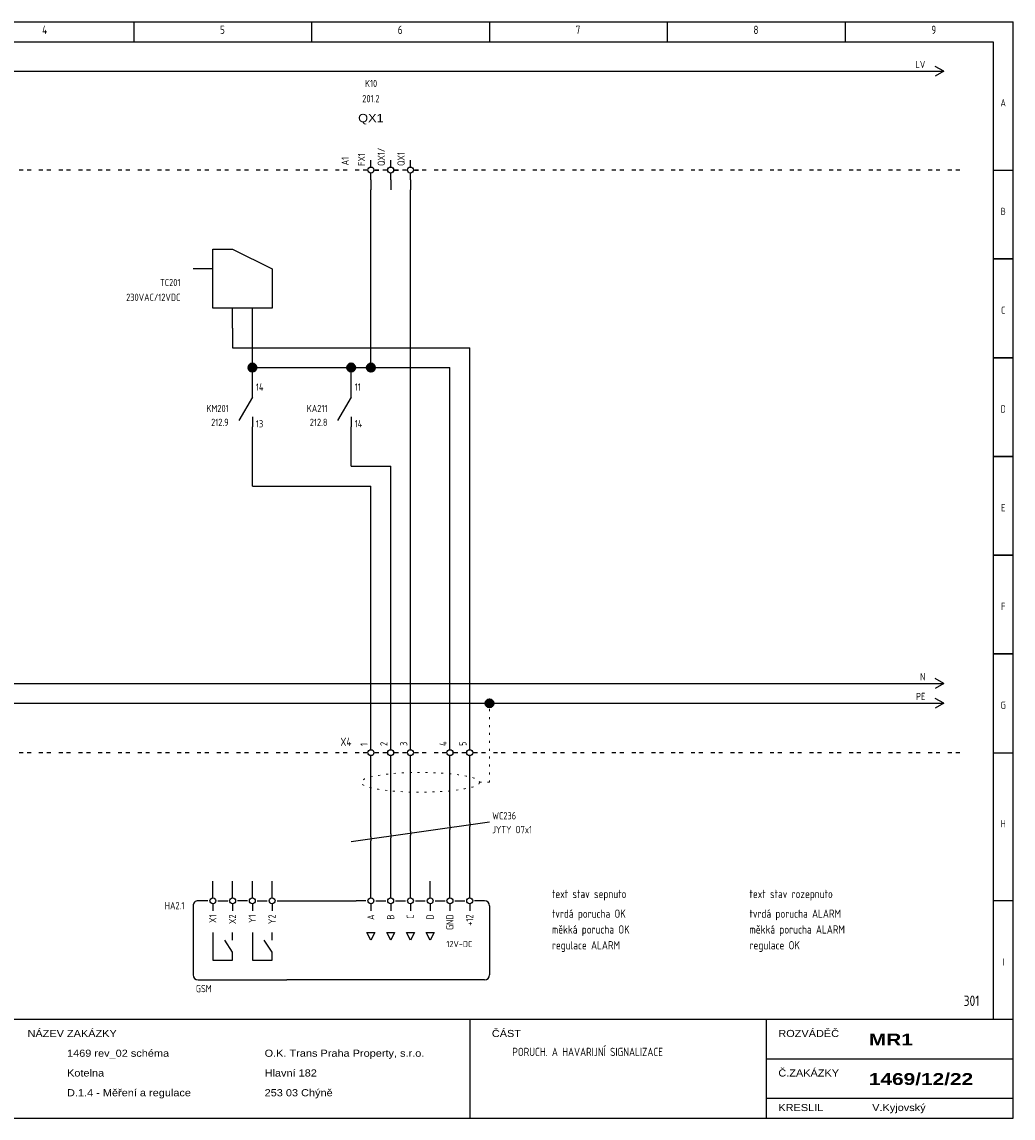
# Model space of a CAD drawing. Header units: millimetres. Extents: x 8 to 412, y 5 to 282.
# Tile 2 of 2: x 162 to 412, y 5 to 282. Entities that reach past the tile are written whole.
import ezdxf
from ezdxf.enums import TextEntityAlignment as Align

# ---------------------------------------------------------------- set-up
doc = ezdxf.new("R2010")
doc.units = ezdxf.units.MM
doc.linetypes.add('Caddy_Dot', pattern=[2, 0.5, -1.5])
doc.linetypes.add('Caddy_Solid', pattern=[0])
for name, color, linetype, lineweight in [('Caddy_1', 7, 'Caddy_Solid', 25), ('Caddy_3', 7, 'Caddy_Solid', 100), ('Caddy_4', 7, 'Caddy_Dot', 18)]:
    doc.layers.add(name, color=color, linetype=linetype, lineweight=lineweight)
doc.styles.add('Caddy_Arial', font='arial.ttf', dxfattribs={"width": 1.1})
doc.styles.add('Caddy_Arial Black', font='ariblk.ttf', dxfattribs={"width": 1.1})
doc.styles.add('Caddy_Vectorfont1p', font='isocp___.ttf', dxfattribs={"width": 0.9})
pattern_1 = [(28.64789, (0, 0), (-0.047942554, 0.087758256), []), (118.64789, (0, 0), (-0.087758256, -0.047942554), [])]

# ---------------------------------------------------------------- blocks, each defined once
blk = doc.blocks.new('D0E0CCECC619')
at = {"layer": 'Caddy_1', "color": 7, "linetype": 'Caddy_Solid', "lineweight": 25}
for p, q in [((7.5, 282.5), (412.5, 282.5)), ((190, 282.5), (190, 277.5)), ((235, 282.5), (235, 277.5)), ((280, 282.5), (280, 277.5)), ((325, 282.5), (325, 277.5)), ((370, 282.5), (370, 277.5)), ((412.5, 5), (412.5, 282.5)), ((12.5, 277.5), (407.5, 277.5)), ((407.5, 277.5), (407.5, 30)), ((407.5, 245), (412.5, 245)), ((407.5, 222.5), (412.5, 222.5)), ((412.5, 222.5), (407.5, 222.5)), ((411.5, 222.5), (410.5, 222.5)), ((412.5, 197.5), (407.5, 197.5)), ((407.5, 197.5), (412.5, 197.5)), ((412.5, 172.5), (407.5, 172.5)), ((407.5, 172.5), (412.5, 172.5)), ((412.5, 147.5), (407.5, 147.5)), ((407.5, 147.5), (412.5, 147.5)), ((412.5, 122.5), (407.5, 122.5)), ((407.5, 122.5), (412.5, 122.5)), ((407.5, 97.5), (412.5, 97.5)), ((412.5, 60), (407.5, 60)), ((7.5, 30), (412.5, 30)), ((275, 30), (275, 5)), ((350, 30), (350, 5)), ((350, 20), (412.5, 20)), ((350, 10), (412.5, 10)), ((7.5, 5), (412.5, 5))]:
    blk.add_line(p, q, dxfattribs=at)
at = {"layer": 'Caddy_1', "color": 7, "lineweight": 25}
for s, height, style, width, p in [('4', 2.1, 'Caddy_Vectorfont1p', 0.9, (166.8, 279.45)), ('5', 2.1, 'Caddy_Vectorfont1p', 0.9, (211.8, 279.45)), ('6', 2.1, 'Caddy_Vectorfont1p', 0.9, (256.8, 279.45)), ('7', 2.1, 'Caddy_Vectorfont1p', 0.9, (301.8, 279.45)), ('8', 2.1, 'Caddy_Vectorfont1p', 0.9, (346.8, 279.45)), ('9', 2.1, 'Caddy_Vectorfont1p', 0.9, (391.8, 279.45)), ('NÁZEV ZAKÁZKY', 1.8, 'Caddy_Arial', 1.1, (163.1, 25.52)), ('ČÁST', 1.8, 'Caddy_Arial', 1.1, (280.6, 25.52)), ('ROZVÁDĚČ', 1.8, 'Caddy_Arial', 1.1, (353.1, 25.52)), ('MR1', 3, 'Caddy_Arial Black', 1.1, (376, 23.38)), ('1469 rev_02 schéma', 1.8, 'Caddy_Arial', 1.1, (173.1, 20.52)), ('O.K. Trans Praha Property, s.r.o.', 1.8, 'Caddy_Arial', 1.1, (223.1, 20.52)), ('PORUCH. A HAVARIJNÍ SIGNALIZACE', 2.1, 'Caddy_Vectorfont1p', 0.9, (285.8, 20.7)), ('Kotelna', 1.8, 'Caddy_Arial', 1.1, (173.1, 15.52)), ('Hlavní 182', 1.8, 'Caddy_Arial', 1.1, (223.1, 15.52)), ('Č.ZAKÁZKY', 1.8, 'Caddy_Arial', 1.1, (353.1, 15.52)), ('1469/12/22', 3, 'Caddy_Arial Black', 1.1, (376, 13.38)), ('D.1.4 - Měření a regulace', 1.8, 'Caddy_Arial', 1.1, (173.1, 10.52)), ('253 03 Chýně', 1.8, 'Caddy_Arial', 1.1, (223.1, 10.52)), ('KRESLIL', 1.8, 'Caddy_Arial', 1.1, (353.1, 6.77)), ('V.Kyjovský', 1.8, 'Caddy_Arial', 1.1, (376.85, 6.77))]:
    blk.add_text(s, height=height, dxfattribs=dict(at, style=style, width=width)).set_placement(p)
at = {"layer": 'Caddy_1', "color": 7, "lineweight": 25, "style": 'Caddy_Vectorfont1p', "width": 0.9}
for s, p in [('A', (410, 261.11)), ('B', (410, 233.61)), ('C', (410, 208.61)), ('D', (410, 183.61)), ('E', (410, 158.61)), ('F', (410, 133.61)), ('G', (410, 108.61)), ('H', (410, 78.61)), ('I', (410, 43.61))]:
    blk.add_text(s, height=1.84, dxfattribs=at).set_placement(p, align=Align.CENTER)
at = {"layer": 'Caddy_1', "color": 1, "lineweight": 25, "true_color": 0xff0000, "style": 'Caddy_Vectorfont1p', "width": 0.9}
blk.add_text('301', height=2.625, dxfattribs=at).set_placement((404, 33.38), align=Align.RIGHT)
blk = doc.blocks.new('B1B49693BCE2')
at = {"layer": 'Caddy_1', "color": 70, "linetype": 'Caddy_Solid', "lineweight": 25, "true_color": 0x7cfc00}
for q in [(392.75, 111.25), (392.75, 108.75)]:
    blk.add_line((395, 110), q, dxfattribs=at)
at = {"layer": 'Caddy_1', "color": 70, "lineweight": 25, "true_color": 0x7cfc00, "style": 'Caddy_Vectorfont1p', "width": 0.9}
blk.add_attdef('$TAG160010', text='', height=1.84, dxfattribs=at).set_placement((390.29, 110.81), align=Align.RIGHT)
blk = doc.blocks.new('45FFA8DB6D2D')
at = {"layer": 'Caddy_1', "color": 7, "linetype": 'Caddy_Solid', "lineweight": 25}
for q in [(392.75, 271.25), (392.75, 268.75)]:
    blk.add_line((395, 270), q, dxfattribs=at)
at = {"layer": 'Caddy_1', "color": 7, "lineweight": 25, "style": 'Caddy_Vectorfont1p', "width": 0.9}
blk.add_attdef('$TAG160010', text='', height=1.84, dxfattribs=at).set_placement((390.29, 270.81), align=Align.RIGHT)
blk = doc.blocks.new('2D4AB2664A96')
at = {"layer": 'Caddy_1', "color": 150, "linetype": 'Caddy_Solid', "lineweight": 25, "true_color": 0x1e90ff}
for q in [(392.75, 116.25), (392.75, 113.75)]:
    blk.add_line((395, 115), q, dxfattribs=at)
at = {"layer": 'Caddy_1', "color": 150, "lineweight": 25, "true_color": 0x1e90ff, "style": 'Caddy_Vectorfont1p', "width": 0.9}
blk.add_attdef('$TAG160010', text='', height=1.84, dxfattribs=at).set_placement((390.29, 115.81), align=Align.RIGHT)
blk = doc.blocks.new('428B0C1361E5')
at = {"layer": 'Caddy_1', "color": 7, "linetype": 'Caddy_Solid', "lineweight": 25}
for p, q in [((22, 97.5), (21, 97.5)), ((24, 97.5), (23, 97.5)), ((27, 97.5), (26, 97.5)), ((29, 97.5), (28, 97.5)), ((32, 97.5), (31, 97.5)), ((34, 97.5), (33, 97.5)), ((37, 97.5), (36, 97.5)), ((39, 97.5), (38, 97.5)), ((42, 97.5), (41, 97.5)), ((44, 97.5), (43, 97.5)), ((47, 97.5), (46, 97.5)), ((49, 97.5), (48, 97.5)), ((52, 97.5), (51, 97.5)), ((54, 97.5), (53, 97.5)), ((57, 97.5), (56, 97.5)), ((59, 97.5), (58, 97.5)), ((62, 97.5), (61, 97.5)), ((64, 97.5), (63, 97.5)), ((67, 97.5), (66, 97.5)), ((69, 97.5), (68, 97.5)), ((72, 97.5), (71, 97.5)), ((74, 97.5), (73, 97.5)), ((77, 97.5), (76, 97.5)), ((79, 97.5), (78, 97.5)), ((82, 97.5), (81, 97.5)), ((84, 97.5), (83, 97.5)), ((87, 97.5), (86, 97.5)), ((89, 97.5), (88, 97.5)), ((92, 97.5), (91, 97.5)), ((94, 97.5), (93, 97.5)), ((97, 97.5), (96, 97.5)), ((99, 97.5), (98, 97.5)), ((102, 97.5), (101, 97.5)), ((104, 97.5), (103, 97.5)), ((107, 97.5), (106, 97.5)), ((109, 97.5), (108, 97.5)), ((112, 97.5), (111, 97.5)), ((114, 97.5), (113, 97.5)), ((117, 97.5), (116, 97.5)), ((119, 97.5), (118, 97.5)), ((122, 97.5), (121, 97.5)), ((124, 97.5), (123, 97.5)), ((127, 97.5), (126, 97.5)), ((129, 97.5), (128, 97.5)), ((132, 97.5), (131, 97.5)), ((134, 97.5), (133, 97.5)), ((137, 97.5), (136, 97.5)), ((139, 97.5), (138, 97.5)), ((142, 97.5), (141, 97.5)), ((144, 97.5), (143, 97.5)), ((147, 97.5), (146, 97.5)), ((149, 97.5), (148, 97.5)), ((152, 97.5), (151, 97.5)), ((154, 97.5), (153, 97.5)), ((157, 97.5), (156, 97.5)), ((159, 97.5), (158, 97.5)), ((162, 97.5), (161, 97.5)), ((164, 97.5), (163, 97.5)), ((167, 97.5), (166, 97.5)), ((169, 97.5), (168, 97.5)), ((172, 97.5), (171, 97.5)), ((174, 97.5), (173, 97.5)), ((177, 97.5), (176, 97.5)), ((179, 97.5), (178, 97.5)), ((182, 97.5), (181, 97.5)), ((184, 97.5), (183, 97.5)), ((187, 97.5), (186, 97.5)), ((189, 97.5), (188, 97.5)), ((192, 97.5), (191, 97.5)), ((194, 97.5), (193, 97.5)), ((197, 97.5), (196, 97.5)), ((199, 97.5), (198, 97.5)), ((202, 97.5), (201, 97.5)), ((204, 97.5), (203, 97.5)), ((207, 97.5), (206, 97.5)), ((209, 97.5), (208, 97.5)), ((212, 97.5), (211, 97.5)), ((214, 97.5), (213, 97.5)), ((217, 97.5), (216, 97.5)), ((219, 97.5), (218, 97.5)), ((222, 97.5), (221, 97.5)), ((224, 97.5), (223, 97.5)), ((227, 97.5), (226, 97.5)), ((229, 97.5), (228, 97.5)), ((232, 97.5), (231, 97.5)), ((234, 97.5), (233, 97.5)), ((237, 97.5), (236, 97.5)), ((239, 97.5), (238, 97.5)), ((242, 97.5), (241, 97.5)), ((244, 97.5), (243, 97.5)), ((247, 97.5), (246, 97.5)), ((249, 97.5), (248, 97.5)), ((252, 97.5), (251, 97.5)), ((254, 97.5), (253, 97.5)), ((257, 97.5), (256, 97.5)), ((259, 97.5), (258, 97.5)), ((262, 97.5), (261, 97.5)), ((264, 97.5), (263, 97.5)), ((267, 97.5), (266, 97.5)), ((269, 97.5), (268, 97.5)), ((272, 97.5), (271, 97.5)), ((274, 97.5), (273, 97.5)), ((277, 97.5), (276, 97.5)), ((279, 97.5), (278, 97.5)), ((282, 97.5), (281, 97.5)), ((284, 97.5), (283, 97.5)), ((287, 97.5), (286, 97.5)), ((289, 97.5), (288, 97.5)), ((292, 97.5), (291, 97.5)), ((294, 97.5), (293, 97.5)), ((297, 97.5), (296, 97.5)), ((299, 97.5), (298, 97.5)), ((302, 97.5), (301, 97.5)), ((304, 97.5), (303, 97.5)), ((307, 97.5), (306, 97.5)), ((309, 97.5), (308, 97.5)), ((312, 97.5), (311, 97.5)), ((314, 97.5), (313, 97.5)), ((317, 97.5), (316, 97.5)), ((319, 97.5), (318, 97.5)), ((322, 97.5), (321, 97.5)), ((324, 97.5), (323, 97.5)), ((327, 97.5), (326, 97.5)), ((329, 97.5), (328, 97.5)), ((332, 97.5), (331, 97.5)), ((334, 97.5), (333, 97.5)), ((337, 97.5), (336, 97.5)), ((339, 97.5), (338, 97.5)), ((342, 97.5), (341, 97.5)), ((344, 97.5), (343, 97.5)), ((347, 97.5), (346, 97.5)), ((349, 97.5), (348, 97.5)), ((352, 97.5), (351, 97.5)), ((354, 97.5), (353, 97.5)), ((357, 97.5), (356, 97.5)), ((359, 97.5), (358, 97.5)), ((362, 97.5), (361, 97.5)), ((364, 97.5), (363, 97.5)), ((367, 97.5), (366, 97.5)), ((369, 97.5), (368, 97.5)), ((372, 97.5), (371, 97.5)), ((374, 97.5), (373, 97.5)), ((377, 97.5), (376, 97.5)), ((379, 97.5), (378, 97.5)), ((382, 97.5), (381, 97.5)), ((384, 97.5), (383, 97.5)), ((387, 97.5), (386, 97.5)), ((389, 97.5), (388, 97.5)), ((392, 97.5), (391, 97.5)), ((394, 97.5), (393, 97.5)), ((397, 97.5), (396, 97.5)), ((399, 97.5), (398, 97.5))]:
    blk.add_line(p, q, dxfattribs=at)
blk = doc.blocks.new('C8A9399A8951')
at = {"layer": 'Caddy_1', "color": 7, "linetype": 'Caddy_Solid', "lineweight": 25}
for p, q in [((22, 245), (21, 245)), ((24, 245), (23, 245)), ((27, 245), (26, 245)), ((29, 245), (28, 245)), ((32, 245), (31, 245)), ((34, 245), (33, 245)), ((37, 245), (36, 245)), ((39, 245), (38, 245)), ((42, 245), (41, 245)), ((44, 245), (43, 245)), ((47, 245), (46, 245)), ((49, 245), (48, 245)), ((52, 245), (51, 245)), ((54, 245), (53, 245)), ((57, 245), (56, 245)), ((59, 245), (58, 245)), ((62, 245), (61, 245)), ((64, 245), (63, 245)), ((67, 245), (66, 245)), ((69, 245), (68, 245)), ((72, 245), (71, 245)), ((74, 245), (73, 245)), ((77, 245), (76, 245)), ((79, 245), (78, 245)), ((82, 245), (81, 245)), ((84, 245), (83, 245)), ((87, 245), (86, 245)), ((89, 245), (88, 245)), ((92, 245), (91, 245)), ((94, 245), (93, 245)), ((97, 245), (96, 245)), ((99, 245), (98, 245)), ((102, 245), (101, 245)), ((104, 245), (103, 245)), ((107, 245), (106, 245)), ((109, 245), (108, 245)), ((112, 245), (111, 245)), ((114, 245), (113, 245)), ((117, 245), (116, 245)), ((119, 245), (118, 245)), ((122, 245), (121, 245)), ((124, 245), (123, 245)), ((127, 245), (126, 245)), ((129, 245), (128, 245)), ((132, 245), (131, 245)), ((134, 245), (133, 245)), ((137, 245), (136, 245)), ((139, 245), (138, 245)), ((142, 245), (141, 245)), ((144, 245), (143, 245)), ((147, 245), (146, 245)), ((149, 245), (148, 245)), ((152, 245), (151, 245)), ((154, 245), (153, 245)), ((157, 245), (156, 245)), ((159, 245), (158, 245)), ((162, 245), (161, 245)), ((164, 245), (163, 245)), ((167, 245), (166, 245)), ((169, 245), (168, 245)), ((172, 245), (171, 245)), ((174, 245), (173, 245)), ((177, 245), (176, 245)), ((179, 245), (178, 245)), ((182, 245), (181, 245)), ((184, 245), (183, 245)), ((187, 245), (186, 245)), ((189, 245), (188, 245)), ((192, 245), (191, 245)), ((194, 245), (193, 245)), ((197, 245), (196, 245)), ((199, 245), (198, 245)), ((202, 245), (201, 245)), ((204, 245), (203, 245)), ((207, 245), (206, 245)), ((209, 245), (208, 245)), ((212, 245), (211, 245)), ((214, 245), (213, 245)), ((217, 245), (216, 245)), ((219, 245), (218, 245)), ((222, 245), (221, 245)), ((224, 245), (223, 245)), ((227, 245), (226, 245)), ((229, 245), (228, 245)), ((232, 245), (231, 245)), ((234, 245), (233, 245)), ((237, 245), (236, 245)), ((239, 245), (238, 245)), ((242, 245), (241, 245)), ((244, 245), (243, 245)), ((247, 245), (246, 245)), ((249, 245), (248, 245)), ((252, 245), (251, 245)), ((254, 245), (253, 245)), ((257, 245), (256, 245)), ((259, 245), (258, 245)), ((262, 245), (261, 245)), ((264, 245), (263, 245)), ((267, 245), (266, 245)), ((269, 245), (268, 245)), ((272, 245), (271, 245)), ((274, 245), (273, 245)), ((277, 245), (276, 245)), ((279, 245), (278, 245)), ((282, 245), (281, 245)), ((284, 245), (283, 245)), ((287, 245), (286, 245)), ((289, 245), (288, 245)), ((292, 245), (291, 245)), ((294, 245), (293, 245)), ((297, 245), (296, 245)), ((299, 245), (298, 245)), ((302, 245), (301, 245)), ((304, 245), (303, 245)), ((307, 245), (306, 245)), ((309, 245), (308, 245)), ((312, 245), (311, 245)), ((314, 245), (313, 245)), ((317, 245), (316, 245)), ((319, 245), (318, 245)), ((322, 245), (321, 245)), ((324, 245), (323, 245)), ((327, 245), (326, 245)), ((329, 245), (328, 245)), ((332, 245), (331, 245)), ((334, 245), (333, 245)), ((337, 245), (336, 245)), ((339, 245), (338, 245)), ((342, 245), (341, 245)), ((344, 245), (343, 245)), ((347, 245), (346, 245)), ((349, 245), (348, 245)), ((352, 245), (351, 245)), ((354, 245), (353, 245)), ((357, 245), (356, 245)), ((359, 245), (358, 245)), ((362, 245), (361, 245)), ((364, 245), (363, 245)), ((367, 245), (366, 245)), ((369, 245), (368, 245)), ((372, 245), (371, 245)), ((374, 245), (373, 245)), ((377, 245), (376, 245)), ((379, 245), (378, 245)), ((382, 245), (381, 245)), ((384, 245), (383, 245)), ((387, 245), (386, 245)), ((389, 245), (388, 245)), ((392, 245), (391, 245)), ((394, 245), (393, 245)), ((397, 245), (396, 245)), ((399, 245), (398, 245))]:
    blk.add_line(p, q, dxfattribs=at)
blk = doc.blocks.new('B1620187C4A2')
at = {"layer": 'Caddy_1', "color": 7, "linetype": 'Caddy_Solid', "lineweight": 25}
for p, q in [((210, 62.5), (210, 65)), ((215, 62.5), (215, 65)), ((220, 62.5), (220, 65)), ((225, 62.5), (225, 65)), ((250, 62.5), (250, 65)), ((255, 62.5), (255, 65)), ((260, 62.5), (260, 65)), ((265, 62.5), (265, 65)), ((270, 62.5), (270, 65)), ((275, 62.5), (275, 65)), ((210, 60.75), (210, 62.5)), ((215, 60.75), (215, 62.5)), ((220, 60.75), (220, 62.5)), ((225, 60.75), (225, 62.5)), ((250, 60.75), (250, 62.5)), ((255, 60.75), (255, 62.5)), ((260, 60.75), (260, 62.5)), ((265, 60.75), (265, 62.5)), ((270, 60.75), (270, 62.5)), ((275, 60.75), (275, 62.5)), ((205, 58.75), (205, 41.25)), ((208.75, 60), (206.25, 60)), ((210, 59.25), (210, 57.5)), ((211.25, 60), (213.75, 60)), ((215, 59.25), (215, 57.5)), ((218.75, 60), (216.25, 60)), ((220, 59.25), (220, 57.5)), ((221.25, 60), (223.75, 60)), ((225, 59.25), (225, 57.5)), ((226.25, 60), (246.25, 60)), ((248.75, 60), (246.25, 60)), ((250, 59.25), (250, 57.5)), ((251.25, 60), (253.75, 60)), ((255, 59.25), (255, 57.5)), ((256.25, 60), (258.75, 60)), ((260, 59.25), (260, 57.5)), ((261.25, 60), (263.75, 60)), ((265, 59.25), (265, 57.5)), ((266.25, 60), (268.75, 60)), ((270, 59.25), (270, 57.5)), ((271.25, 60), (273.75, 60)), ((275, 59.25), (275, 57.5)), ((278.75, 60), (276.25, 60)), ((280, 58.75), (280, 41.25)), ((210, 52), (210, 45)), ((215, 47), (213, 50)), ((215, 50), (215, 52)), ((220, 52), (220, 45)), ((225, 47), (223, 50)), ((225, 50), (225, 52)), ((249, 52), (251, 52)), ((250, 50), (249, 52)), ((251, 52), (250, 50)), ((254, 52), (256, 52)), ((255, 50), (254, 52)), ((256, 52), (255, 50)), ((259, 52), (261, 52)), ((260, 50), (259, 52)), ((261, 52), (260, 50)), ((264, 52), (266, 52)), ((265, 50), (264, 52)), ((266, 52), (265, 50)), ((210, 45), (215, 45)), ((215, 45), (215, 47)), ((220, 45), (225, 45)), ((225, 45), (225, 47)), ((206.25, 40), (228.75, 40)), ((263.75, 40), (228.75, 40)), ((278.75, 40), (263.75, 40))]:
    blk.add_line(p, q, dxfattribs=at)
for centre in [(210, 60), (215, 60), (220, 60), (225, 60), (250, 60), (255, 60), (260, 60), (265, 60), (270, 60), (275, 60)]:
    blk.add_circle(centre, 0.75, dxfattribs=at)
for centre, start_param, end_param in [((206.25, 58.75), 1.570796, 3.141593), ((278.75, 58.75), 0, 1.570796), ((206.25, 41.25), 3.141593, 4.712389), ((278.75, 41.25), 4.712389, 6.283185)]:
    blk.add_ellipse(centre, major_axis=(1.25, 0), ratio=1, start_param=start_param, end_param=end_param, dxfattribs=at)
at = {"layer": 'Caddy_1', "color": 7, "lineweight": 25, "style": 'Caddy_Vectorfont1p', "width": 0.9}
for s, height, p in [('X1', 1.838, (210.89, 56.55)), ('X2', 1.838, (215.89, 56.55)), ('Y1', 1.838, (220.89, 56.55)), ('Y2', 1.838, (225.89, 56.55)), ('A', 1.84, (250.89, 56.55)), ('B', 1.84, (255.89, 56.55)), ('C', 1.84, (260.89, 56.55)), ('D', 1.84, (265.89, 56.55)), ('GND', 1.838, (270.89, 56.55)), ('+12', 1.838, (275.89, 56.55))]:
    blk.add_text(s, height=height, rotation=90, dxfattribs=at).set_placement(p, align=Align.RIGHT)
blk.add_text('12V-DC', height=1.575, dxfattribs=at).set_placement((269.1, 48.27))
blk.add_attdef('$TAG160010', text='', height=1.84, dxfattribs=at).set_placement((202.8, 57.86), align=Align.RIGHT)
blk.add_attdef('$TAG160030', (205.7, 36.86), '', height=1.84, dxfattribs=at)
blk = doc.blocks.new('BC4494B4ECCE')
at = {"layer": 'Caddy_1', "color": 7, "linetype": 'Caddy_Solid', "lineweight": 25}
for p, q in [((250, 98.25), (250, 100)), ((250, 95), (250, 96.75))]:
    blk.add_line(p, q, dxfattribs=at)
blk.add_circle((250, 97.5), 0.75, dxfattribs=at)
at = {"layer": 'Caddy_1', "color": 7, "lineweight": 25, "style": 'Caddy_Vectorfont1p', "width": 0.9}
blk.add_text('1', height=1.84, rotation=90, dxfattribs=at).set_placement((249.19, 99.2))
blk.add_attdef('$TAG160010', text='', height=2.1, dxfattribs=at).set_placement((245.07, 99.2), align=Align.RIGHT)
blk = doc.blocks.new('1891F5135929')
at = {"layer": 'Caddy_1', "color": 7, "linetype": 'Caddy_Solid', "lineweight": 25}
for p, q in [((255, 98.25), (255, 100)), ((255, 95), (255, 96.75))]:
    blk.add_line(p, q, dxfattribs=at)
blk.add_circle((255, 97.5), 0.75, dxfattribs=at)
at = {"layer": 'Caddy_1', "color": 7, "lineweight": 25, "style": 'Caddy_Vectorfont1p', "width": 0.9}
blk.add_text('2', height=1.84, rotation=90, dxfattribs=at).set_placement((254.19, 99.2))
blk = doc.blocks.new('E45A201E164F')
at = {"layer": 'Caddy_1', "color": 7, "linetype": 'Caddy_Solid', "lineweight": 25}
for p, q in [((250, 245.75), (250, 247.5)), ((255, 245.75), (255, 247.5)), ((260, 245.75), (260, 247.5)), ((249, 245), (248, 245)), ((250, 242.5), (250, 244.25)), ((251, 245), (252, 245)), ((254, 245), (253, 245)), ((255, 242.5), (255, 244.25)), ((256, 245), (257, 245)), ((259, 245), (258, 245)), ((260, 242.5), (260, 244.25)), ((261, 245), (262, 245)), ((250, 242.5), (250, 240)), ((255, 242.5), (255, 240)), ((260, 242.5), (260, 240))]:
    blk.add_line(p, q, dxfattribs=at)
for centre in [(250, 245), (255, 245), (260, 245)]:
    blk.add_circle(centre, 0.75, dxfattribs=at)
at = {"layer": 'Caddy_1', "color": 7, "lineweight": 25}
for s, height, style, width, p in [('K10', 1.838, 'Caddy_Vectorfont1p', 0.9, (250.05, 265.99)), ('201.2', 1.838, 'Caddy_Vectorfont1p', 0.9, (250, 262.16)), ('QX1', 2.1, 'Caddy_Arial', 1.1, (250, 257.11))]:
    blk.add_text(s, height=height, dxfattribs=dict(at, style=style, width=width)).set_placement(p, align=Align.CENTER)
at = {"layer": 'Caddy_1', "color": 7, "lineweight": 25, "style": 'Caddy_Vectorfont1p', "width": 0.9}
for tag, p in [('$TAG175000_00', (248.54, 246.05)), ('$TAG175000_01', (253.54, 246.05)), ('$TAG175000_02', (258.54, 246.05)), ('$TAG160010', (244.39, 246.2))]:
    blk.add_attdef(tag, p, '', height=1.84, rotation=90, dxfattribs=at)
blk = doc.blocks.new('63BA0680D312')
at = {"layer": 'Caddy_1', "color": 7, "linetype": 'Caddy_Solid', "lineweight": 25}
for p, q in [((210, 225), (215, 225)), ((210, 210), (210, 225)), ((215, 225), (225, 220)), ((210, 220), (205, 220)), ((225, 220), (225, 210)), ((225, 210), (210, 210)), ((215, 205), (215, 210)), ((220, 205), (220, 210))]:
    blk.add_line(p, q, dxfattribs=at)
at = {"layer": 'Caddy_1', "color": 7, "lineweight": 25, "style": 'Caddy_Vectorfont1p', "width": 0.9}
for tag, p in [('$TAG160010', (201.8, 215.61)), ('$TAG160030', (201.8, 211.86))]:
    blk.add_attdef(tag, text='', height=1.84, dxfattribs=at).set_placement(p, align=Align.RIGHT)
blk = doc.blocks.new('57C36B43FF82')
at = {"layer": 'Caddy_1', "color": 7, "linetype": 'Caddy_Solid', "lineweight": 25}
for p, q in [((220, 187.5), (220, 190)), ((220, 187.5), (216.58, 181.58)), ((220, 182.5), (220, 180))]:
    blk.add_line(p, q, dxfattribs=at)
at = {"layer": 'Caddy_1', "color": 7, "lineweight": 25, "style": 'Caddy_Vectorfont1p', "width": 0.9}
blk.add_text('212.9', height=1.838, dxfattribs=at).set_placement((214, 180.21), align=Align.RIGHT)
for tag, p in [('$TAG175000_01', (220.9, 189.15)), ('$TAG175000_00', (220.9, 179.85))]:
    blk.add_attdef(tag, p, '', height=1.84, dxfattribs=at)
blk.add_attdef('$TAG160010', text='', height=1.84, dxfattribs=at).set_placement((214, 183.71), align=Align.RIGHT)
blk = doc.blocks.new('4EE6448C1261')
at = {"layer": 'Caddy_1', "color": 7, "linetype": 'Caddy_Solid', "lineweight": 25}
for p, q in [((245, 187.5), (245, 190)), ((245, 187.5), (241.58, 181.58)), ((245, 182.5), (245, 180))]:
    blk.add_line(p, q, dxfattribs=at)
at = {"layer": 'Caddy_1', "color": 7, "lineweight": 25, "style": 'Caddy_Vectorfont1p', "width": 0.9}
blk.add_text('212.8', height=1.838, dxfattribs=at).set_placement((239, 180.21), align=Align.RIGHT)
for tag, p in [('$TAG175000_01', (245.9, 189.15)), ('$TAG175000_00', (245.9, 179.85))]:
    blk.add_attdef(tag, p, '', height=1.84, dxfattribs=at)
blk.add_attdef('$TAG160010', text='', height=1.84, dxfattribs=at).set_placement((239, 183.71), align=Align.RIGHT)
blk = doc.blocks.new('94DFBC978C5C')
at = {"layer": 'Caddy_1', "color": 7, "linetype": 'Caddy_Solid', "lineweight": 25}
for p, q in [((260, 98.25), (260, 100)), ((260, 95), (260, 96.75))]:
    blk.add_line(p, q, dxfattribs=at)
blk.add_circle((260, 97.5), 0.75, dxfattribs=at)
at = {"layer": 'Caddy_1', "color": 7, "lineweight": 25, "style": 'Caddy_Vectorfont1p', "width": 0.9}
blk.add_text('3', height=1.84, rotation=90, dxfattribs=at).set_placement((259.19, 99.2))
blk = doc.blocks.new('4BF54C5CC970')
at = {"layer": 'Caddy_1', "color": 7, "linetype": 'Caddy_Solid', "lineweight": 25}
for p, q in [((270, 98.25), (270, 100)), ((270, 95), (270, 96.75))]:
    blk.add_line(p, q, dxfattribs=at)
blk.add_circle((270, 97.5), 0.75, dxfattribs=at)
at = {"layer": 'Caddy_1', "color": 7, "lineweight": 25, "style": 'Caddy_Vectorfont1p', "width": 0.9}
blk.add_text('4', height=1.84, rotation=90, dxfattribs=at).set_placement((269.19, 99.2))
blk = doc.blocks.new('CF6F2CACFA04')
at = {"layer": 'Caddy_1', "color": 7, "linetype": 'Caddy_Solid', "lineweight": 25}
for p, q in [((275, 98.25), (275, 100)), ((275, 95), (275, 96.75))]:
    blk.add_line(p, q, dxfattribs=at)
blk.add_circle((275, 97.5), 0.75, dxfattribs=at)
at = {"layer": 'Caddy_1', "color": 7, "lineweight": 25, "style": 'Caddy_Vectorfont1p', "width": 0.9}
blk.add_text('5', height=1.84, rotation=90, dxfattribs=at).set_placement((274.19, 99.2))
blk = doc.blocks.new('30998AE698D1')
at = {"layer": 'Caddy_4', "color": 7, "linetype": 'Caddy_Dot', "lineweight": 18}
blk.add_line((277.5, 90), (280, 90), dxfattribs=at)
blk.add_ellipse((262.5, 90), major_axis=(15, 0), ratio=0.166667, dxfattribs=at)
blk = doc.blocks.new('184C546818BF')
at = {"layer": 'Caddy_4', "color": 7, "linetype": 'Caddy_Dot', "lineweight": 18}
blk.add_line((280, 90), (280, 110), dxfattribs=at)
at = {"layer": 'Caddy_1'}
blk.add_blockref('30998AE698D1', (0, 0, 1), dxfattribs=at)
blk = doc.blocks.new('A7F96D23C992')
at = {"layer": 'Caddy_1', "color": 7, "linetype": 'Caddy_Solid', "lineweight": 25}
blk.add_line((250, 76.21), (250, 75.21), dxfattribs=at)
at = {"layer": 'Caddy_1', "color": 7, "lineweight": 25, "style": 'Caddy_Vectorfont1p', "width": 0.9}
for tag, p in [('$TAG160010', (280.7, 80.61)), ('$TAG160040', (280.7, 77.11))]:
    blk.add_attdef(tag, p, '', height=1.84, dxfattribs=at)
blk = doc.blocks.new('4C8D854C3F7C')
at = {"layer": 'Caddy_1', "color": 7, "linetype": 'Caddy_Solid', "lineweight": 25}
blk.add_line((255, 76.93), (255, 75.93), dxfattribs=at)
blk = doc.blocks.new('B5F93967B8E7')
at = {"layer": 'Caddy_1', "color": 7, "linetype": 'Caddy_Solid', "lineweight": 25}
blk.add_line((260, 77.64), (260, 76.64), dxfattribs=at)
blk = doc.blocks.new('9C7633B797A3')
at = {"layer": 'Caddy_1', "color": 7, "linetype": 'Caddy_Solid', "lineweight": 25}
blk.add_line((270, 79.07), (270, 78.07), dxfattribs=at)
blk = doc.blocks.new('D27AF9F01338')
at = {"layer": 'Caddy_1', "color": 7, "linetype": 'Caddy_Solid', "lineweight": 25}
blk.add_line((275, 79.79), (275, 78.79), dxfattribs=at)

msp = doc.modelspace()

# ---------------------------------------------------------------- hatches: boundary and pattern name
at = {"layer": 'Caddy_1'}
h = msp.add_hatch(dxfattribs=at)
h.set_pattern_fill('_USER', scale=0.1, angle=28.6479, style=0, double=1, pattern_type=0)
h.set_pattern_definition(pattern_1)
edge = h.paths.add_edge_path(flags=0)
edge.add_arc((220, 195), 1, 0, 360)
h = msp.add_hatch(dxfattribs=at)
h.set_pattern_fill('_USER', scale=0.1, angle=28.6479, style=0, double=1, pattern_type=0)
h.set_pattern_definition(pattern_1)
edge = h.paths.add_edge_path(flags=0)
edge.add_arc((245, 195), 1, 0, 360)
h = msp.add_hatch(dxfattribs=at)
h.set_pattern_fill('_USER', scale=0.1, angle=28.6479, style=0, double=1, pattern_type=0)
h.set_pattern_definition(pattern_1)
edge = h.paths.add_edge_path(flags=0)
edge.add_arc((250, 195), 1, 0, 360)
at = {"layer": 'Caddy_1', "true_color": 0x7cfc00}
h = msp.add_hatch(dxfattribs=at)
h.set_pattern_fill('_USER', color=70, scale=0.1, angle=28.6479, style=0, double=1, pattern_type=0)
h.set_pattern_definition(pattern_1)
edge = h.paths.add_edge_path(flags=0)
edge.add_arc((280, 110), 1, 0, 360)

# ---------------------------------------------------------------- linework, layer by layer
at = {"layer": 'Caddy_1', "color": 7, "linetype": 'Caddy_Solid', "lineweight": 25}
for p, q in [((120, 270), (395, 270)), ((250, 195), (250, 240)), ((260, 100), (260, 240)), ((215, 205), (215, 200)), ((220, 195), (220, 205)), ((215, 200), (275, 200)), ((275, 100), (275, 200)), ((220, 190), (220, 195)), ((220, 195), (245, 195)), ((245, 195), (250, 195)), ((245, 190), (245, 195)), ((250, 195), (270, 195)), ((270, 100), (270, 195)), ((220, 165), (220, 180)), ((245, 170), (245, 180)), ((245, 170), (255, 170)), ((255, 100), (255, 170)), ((220, 165), (250, 165)), ((250, 100), (250, 165)), ((250, 76.21), (250, 95)), ((255, 76.93), (255, 95)), ((260, 77.64), (260, 95)), ((270, 79.07), (270, 95)), ((275, 79.79), (275, 95)), ((245, 75), (280, 80)), ((270, 65), (270, 78.07)), ((275, 65), (275, 78.79)), ((250, 65), (250, 75.21)), ((255, 65), (255, 75.93)), ((260, 65), (260, 76.64))]:
    msp.add_line(p, q, dxfattribs=at)
at = {"layer": 'Caddy_1', "color": 150, "linetype": 'Caddy_Solid', "lineweight": 25, "true_color": 0x1e90ff}
msp.add_line((125, 115), (395, 115), dxfattribs=at)
at = {"layer": 'Caddy_1', "color": 70, "linetype": 'Caddy_Solid', "lineweight": 25, "true_color": 0x7cfc00}
for p, q in [((130, 110), (280, 110)), ((280, 110), (395, 110))]:
    msp.add_line(p, q, dxfattribs=at)
at = {"layer": 'Caddy_1', "color": 7, "lineweight": 40}
for centre in [(220, 195), (245, 195), (250, 195)]:
    msp.add_circle(centre, 1, dxfattribs=at)
at = {"layer": 'Caddy_1', "color": 70, "lineweight": 40, "true_color": 0x7cfc00}
msp.add_circle((280, 110), 1, dxfattribs=at)

# ---------------------------------------------------------------- block references
at = {"layer": 'Caddy_1'}
for name in ['D0E0CCECC619', 'C8A9399A8951', '1891F5135929', '94DFBC978C5C', '4BF54C5CC970', 'CF6F2CACFA04', '428B0C1361E5', '9C7633B797A3', 'D27AF9F01338', '4C8D854C3F7C', 'B5F93967B8E7']:
    msp.add_blockref(name, (0, 0, 1), dxfattribs=at)
ref = msp.add_blockref('45FFA8DB6D2D', (0, 0, 1), dxfattribs=at)
ref.add_attrib('$TAG160010', 'LV', dxfattribs={"color": 7, "lineweight": 25, "height": 1.838, "style": 'Caddy_Vectorfont1p', "width": 0.9}).set_placement((390.29, 270.81), align=Align.RIGHT)
ref = msp.add_blockref('E45A201E164F', (0, 0, 1), dxfattribs=at)
ref.add_attrib('$TAG160010', 'A1', (244.39, 246.2), dxfattribs={"color": 7, "lineweight": 25, "height": 1.838, "rotation": 90, "style": 'Caddy_Vectorfont1p', "width": 0.9})
ref.add_attrib('$TAG175000_00', 'FX1', (248.54, 246.05), dxfattribs={"color": 7, "lineweight": 25, "height": 1.838, "rotation": 90, "style": 'Caddy_Vectorfont1p', "width": 0.9})
ref.add_attrib('$TAG175000_01', 'QX1/', (253.54, 246.05), dxfattribs={"color": 7, "lineweight": 25, "height": 1.838, "rotation": 90, "style": 'Caddy_Vectorfont1p', "width": 0.9})
ref.add_attrib('$TAG175000_02', 'QX1', (258.54, 246.05), dxfattribs={"color": 7, "lineweight": 25, "height": 1.838, "rotation": 90, "style": 'Caddy_Vectorfont1p', "width": 0.9})
ref = msp.add_blockref('63BA0680D312', (0, 0, 1), dxfattribs=at)
ref.add_attrib('$TAG160010', 'TC201', dxfattribs={"color": 7, "lineweight": 25, "height": 1.838, "style": 'Caddy_Vectorfont1p', "width": 0.9}).set_placement((201.8, 215.61), align=Align.RIGHT)
ref.add_attrib('$TAG160030', '230VAC/12VDC', dxfattribs={"color": 7, "lineweight": 25, "height": 1.8375, "style": 'Caddy_Vectorfont1p', "width": 0.9}).set_placement((201.8, 211.86), align=Align.RIGHT)
ref = msp.add_blockref('2D4AB2664A96', (0, 0, 1), dxfattribs=at)
ref.add_attrib('$TAG160010', 'N', dxfattribs={"color": 150, "lineweight": 25, "true_color": 0x1e90ff, "height": 1.84, "style": 'Caddy_Vectorfont1p', "width": 0.9}).set_placement((390.29, 115.81), align=Align.RIGHT)
ref = msp.add_blockref('B1B49693BCE2', (0, 0, 1), dxfattribs=at)
ref.add_attrib('$TAG160010', 'PE', dxfattribs={"color": 70, "lineweight": 25, "true_color": 0x7cfc00, "height": 1.838, "style": 'Caddy_Vectorfont1p', "width": 0.9}).set_placement((390.29, 110.81), align=Align.RIGHT)
ref = msp.add_blockref('BC4494B4ECCE', (0, 0, 1), dxfattribs=at)
ref.add_attrib('$TAG160010', 'X4', dxfattribs={"color": 7, "lineweight": 25, "height": 2.1, "style": 'Caddy_Vectorfont1p', "width": 0.9}).set_placement((245.07, 99.2), align=Align.RIGHT)
ref = msp.add_blockref('A7F96D23C992', (0, 0, 1), dxfattribs=at)
ref.add_attrib('$TAG160010', 'WC236', (280.7, 80.61), dxfattribs={"color": 7, "lineweight": 25, "height": 1.838, "style": 'Caddy_Vectorfont1p', "width": 0.9})
ref.add_attrib('$TAG160040', 'JYTY O7x1', (280.7, 77.11), dxfattribs={"color": 7, "lineweight": 25, "height": 1.838, "style": 'Caddy_Vectorfont1p', "width": 0.9})
ref = msp.add_blockref('B1620187C4A2', (0, 0, 1), dxfattribs=at)
ref.add_attrib('$TAG160030', 'GSM', (205.7, 36.86), dxfattribs={"color": 7, "lineweight": 25, "height": 1.838, "style": 'Caddy_Vectorfont1p', "width": 0.9})
ref.add_attrib('$TAG160010', 'HA2.1', dxfattribs={"color": 7, "lineweight": 25, "height": 1.838, "style": 'Caddy_Vectorfont1p', "width": 0.9}).set_placement((202.8, 57.86), align=Align.RIGHT)
at = {"layer": 'Caddy_3'}
ref = msp.add_blockref('57C36B43FF82', (0, 0, 1), dxfattribs=at)
ref.add_attrib('$TAG160010', 'KM201', dxfattribs={"layer": 'Caddy_1', "color": 7, "lineweight": 25, "height": 1.838, "style": 'Caddy_Vectorfont1p', "width": 0.9}).set_placement((214, 183.71), align=Align.RIGHT)
ref.add_attrib('$TAG175000_00', '13', (220.9, 179.85), dxfattribs={"layer": 'Caddy_1', "color": 7, "lineweight": 25, "height": 1.838, "style": 'Caddy_Vectorfont1p', "width": 0.9})
ref.add_attrib('$TAG175000_01', '14', (220.9, 189.15), dxfattribs={"layer": 'Caddy_1', "color": 7, "lineweight": 25, "height": 1.838, "style": 'Caddy_Vectorfont1p', "width": 0.9})
ref = msp.add_blockref('4EE6448C1261', (0, 0, 1), dxfattribs=at)
ref.add_attrib('$TAG160010', 'KA211', dxfattribs={"layer": 'Caddy_1', "color": 7, "lineweight": 25, "height": 1.838, "style": 'Caddy_Vectorfont1p', "width": 0.9}).set_placement((239, 183.71), align=Align.RIGHT)
ref.add_attrib('$TAG175000_00', '14', (245.9, 179.85), dxfattribs={"layer": 'Caddy_1', "color": 7, "lineweight": 25, "height": 1.838, "style": 'Caddy_Vectorfont1p', "width": 0.9})
ref.add_attrib('$TAG175000_01', '11', (245.9, 189.15), dxfattribs={"layer": 'Caddy_1', "color": 7, "lineweight": 25, "height": 1.838, "style": 'Caddy_Vectorfont1p', "width": 0.9})
at = {"layer": 'Caddy_4'}
msp.add_blockref('184C546818BF', (0, 0, 1), dxfattribs=at)

# ---------------------------------------------------------------- texts
at = {"layer": 'Caddy_1', "color": 7, "lineweight": 25, "style": 'Caddy_Vectorfont1p', "width": 0.9}
for s, p in [('text stav sepnuto', (295.8, 60.7)), ('text stav rozepnuto', (345.8, 60.7)), ('tvrdá porucha OK', (295.8, 55.7)), ('tvrdá porucha ALARM', (345.8, 55.7)), ('měkká porucha OK', (295.8, 51.7)), ('měkká porucha ALARM', (345.8, 51.7)), ('regulace ALARM', (295.8, 47.7)), ('regulace OK', (345.8, 47.7))]:
    msp.add_text(s, height=2.1, dxfattribs=at).set_placement(p)

doc.saveas('drawing.dxf')
